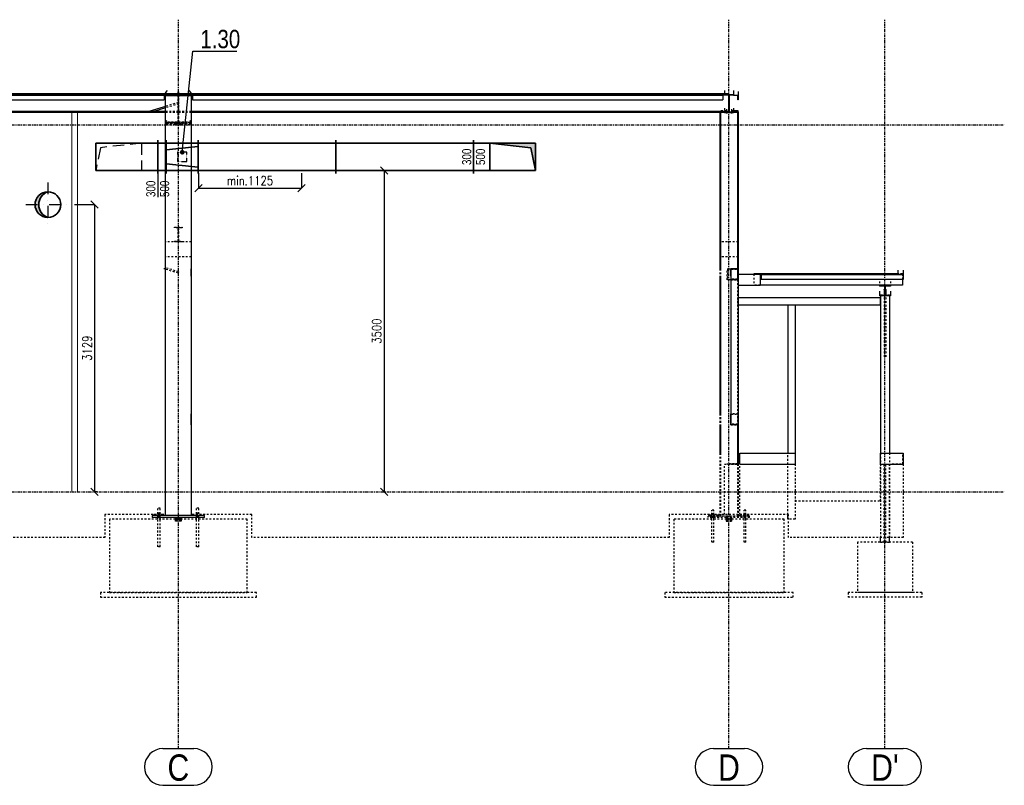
# Model space of a CAD drawing. Header units: millimetres. Extents: x 161070 to 520640, y 9197 to 248394.
# Tile 30 of 137: x 198168 to 208898, y 58399 to 66744. Entities that reach past the tile are written whole.
import ezdxf
from ezdxf.enums import TextEntityAlignment as Align

# ---------------------------------------------------------------- set-up
doc = ezdxf.new("R2010")
doc.units = ezdxf.units.MM
doc.header["$LTSCALE"] = 10
for name, pattern in [('DASHDOT', [25.4, 12.7, -6.35, 0, -6.35]), ('DASHED', [19.05, 12.7, -6.35]), ('DXK_LINE_DOT2', [3.9198, 1.9599, -1.9599]), ('DXK_LINE_DOT3', [5.9187, 2.979, -0.9799, 0.9799, -0.9799]), ('ČÁRKOVANÁ', [0.75, 0.5, -0.25])]:
    doc.linetypes.add(name, pattern=pattern)
doc.layers.get('Defpoints').update_dxf_attribs({"color": 252})
for name, color, linetype, lineweight in [('VZT Odvod', 5, 'Continuous', 35), ('VZT Privod', 6, 'Continuous', 35), ('VZT-koty', 4, 'Continuous', 25)]:
    doc.layers.add(name, color=color, linetype=linetype, lineweight=lineweight)
doc.layers.add('VZT Privod-pozice_odkaz', color=7, linetype='Continuous')
doc.layers.add('VZT Privod-pozice_text', color=7, linetype='Continuous')
doc.styles.add('Arial', font='arial.ttf')
doc.styles.add('Arial Narrow', font='ARIALN.TTF', dxfattribs={"height": 0.2})
doc.styles.add('Romans', font='romans.shx', dxfattribs={"width": 0.8})
doc.styles.get("Standard").update_dxf_attribs({"font": 'ic-simplex.shx', "width": 0.8})
doc.dimstyles.new('CADKON', dxfattribs={"dimscale": 50, "dimtxt": 2.5, "dimasz": 2.5, "dimexe": 1.8, "dimexo": 5, "dimgap": 0.6, "dimtad": 1, "dimrnd": 1, "dimtxsty": 'Standard', "dimblk1": 'ARCHTICK', "dimblk2": 'ARCHTICK', "dimsah": 1, "dimcen": 2.5, "dimadec": 1, "dimazin": 2, "dimtfac": 1, "dimtdec": 4, "dimtix": 1, "dimtmove": 1, "dimatfit": 3, "dimldrblk": 'OPEN30', "dimfxl": 5, "dimtolj": 1, "dimarcsym": 0})
doc.dimstyles.new('Standa 50', dxfattribs={"dimtxt": 100, "dimasz": 80, "dimexe": 0, "dimexo": 30, "dimgap": 30, "dimtad": 1, "dimdec": 0, "dimrnd": 1, "dimdsep": 46, "dimtxsty": 'Romans', "dimblk": 'OBLIQUE', "dimcen": 0, "dimclrd": 256, "dimclre": 256, "dimclrt": 256, "dimadec": 0, "dimazin": 0, "dimtfac": 1, "dimtdec": 0, "dimtofl": 0, "dimtmove": 0, "dimatfit": 3, "dimldrblk": 'OBLIQUE', "dimfxl": 1, "dimtvp": 1.1, "dimtolj": 1, "dimlwd": -1, "dimlwe": -1, "dimarcsym": 0})

# ---------------------------------------------------------------- blocks, each defined once
blk = doc.blocks.new('*U3195')
at = {"linetype": 'ByBlock', "lineweight": -2, "transparency": 33554661}
blk.add_hatch(color=0, dxfattribs=at).paths.add_polyline_path([(0, 140, 0.414214), (-140, 0, 0.414214), (0, -140, -0.704719)])
at = {"color": 2, "linetype": 'DASHDOT', "lineweight": 25}
for p, q in [((0, 240), (0, -240)), ((-240, 0), (240, 0))]:
    blk.add_line(p, q, dxfattribs=at)
at = {"color": 0, "linetype": 'ByBlock', "lineweight": -2}
blk.add_circle((0, 0), 140, dxfattribs=at)
blk.add_arc((50, 0), 149, 109.6538, 250.3462, dxfattribs=at)
blk = doc.blocks.new('*U3197', base_point=(300, 0))
at = {"color": 0, "linetype": 'ByBlock', "lineweight": -2}
for p, q in [((0, 675), (0, 175)), ((300, 675), (0, 675)), ((50, 625), (300, 675)), ((300, 175), (300, 675)), ((50, 625), (0, 175)), ((0, 175), (0, 0)), ((0, 175), (300, 175)), ((300, 0), (300, 175)), ((0, 0), (-30, 0)), ((0, 0), (300, 0)), ((300, 0), (330, 0))]:
    blk.add_line(p, q, dxfattribs=at)
at = {"color": 0, "lineweight": -2}
for points in [[(50, 625), (0, 675), (0, 175)], [(50, 625), (300, 675), (0, 675)], [(50, 625), (300, 675), (300, 675)]]:
    blk.add_solid(points, dxfattribs=at)
blk = doc.blocks.new('*U3198')
at = {"color": 0, "linetype": 'ByBlock'}
for p, q in [((0, 300), (0, 330)), ((1500, 300), (1500, 330)), ((1500, 300), (0, 300)), ((0, 300), (0, 0)), ((1500, 0), (1500, 300)), ((0, 0), (1500, 0)), ((0, 0), (0, -30)), ((1500, 0), (1500, -30))]:
    blk.add_line(p, q, dxfattribs=at)
blk = doc.blocks.new('*U3201', base_point=(92.45, 150))
at = {"color": 0, "linetype": 'ByBlock'}
for p, q in [((0, 300), (0, 330)), ((92.45, 300), (92.45, 330)), ((92.45, 300), (0, 300)), ((0, 300), (0, 0)), ((92.45, 0), (92.45, 300)), ((0, 0), (0, -30)), ((0, 0), (92.45, 0)), ((92.45, 0), (92.45, -30))]:
    blk.add_line(p, q, dxfattribs=at)
blk = doc.blocks.new('*U3202', base_point=(300, 0))
at = {"color": 0, "linetype": 'ByBlock', "lineweight": -2}
for p, q in [((0, 675), (0, 175)), ((300, 675), (0, 675)), ((300, 175), (300, 675)), ((0, 175), (0, 0)), ((300, 0), (300, 175)), ((0, 0), (-30, 0)), ((0, 0), (300, 0)), ((300, 0), (330, 0))]:
    blk.add_line(p, q, dxfattribs=at)
at = {"color": 2, "linetype": 'DASHED', "lineweight": 25}
blk.add_line((0, 175), (300, 175), dxfattribs=at)
blk.add_lwpolyline([(0, 175), (50, 625), (300, 675)], dxfattribs=at)
blk = doc.blocks.new('_OBLIQUE')
at = {"color": 0, "linetype": 'ByBlock'}
blk.add_line((-0.5, -0.5), (0.5, 0.5), dxfattribs=at)
blk = doc.blocks.new('*D3239')
at = {"layer": 'Defpoints', "color": 0}
for p in [(200115, 65099), (201240, 65099), (201240, 64909)]:
    blk.add_point(p, dxfattribs=at)
at = {"layer": 'VZT-koty'}
for p, q in [((200115, 65069), (200115, 64909)), ((201240, 65069), (201240, 64909)), ((200115, 64909), (201240, 64909))]:
    blk.add_line(p, q, dxfattribs=at)
at = {"layer": 'VZT-koty', "xscale": 80, "yscale": 80, "zscale": 80, "rotation": 180}
blk.add_blockref('_OBLIQUE', (200115, 64909), dxfattribs=at)
at = {"layer": 'VZT-koty', "xscale": 80, "yscale": 80, "zscale": 80}
blk.add_blockref('_OBLIQUE', (201240, 64909), dxfattribs=at)
at = {"layer": 'VZT-koty', "insert": (200677, 64989), "char_height": 100, "attachment_point": 5, "style": 'Romans'}
blk.add_mtext('\\A1;\\A1;\\A1;\\A1;min.1125', dxfattribs=at)
blk = doc.blocks.new('*D3240')
at = {"layer": 'Defpoints', "color": 0}
for p in [(202139, 65099), (202139, 61599), (202139, 61599)]:
    blk.add_point(p, dxfattribs=at)
at = {"layer": 'VZT-koty'}
for p, q in [((202109, 65099), (202139, 65099)), ((202139, 65099), (202139, 61599)), ((202109, 61599), (202139, 61599))]:
    blk.add_line(p, q, dxfattribs=at)
at = {"layer": 'VZT-koty', "xscale": 80, "yscale": 80, "zscale": 80}
for p, rotation in [((202139, 65099), 90), ((202139, 61599), 270)]:
    blk.add_blockref('_OBLIQUE', p, dxfattribs=dict(at, rotation=rotation))
at = {"layer": 'VZT-koty', "insert": (202059, 63349), "char_height": 100, "attachment_point": 5, "rotation": 90, "style": 'Romans'}
blk.add_mtext('\\A1;3500', dxfattribs=at)
blk = doc.blocks.new('*D3241')
at = {"layer": 'Defpoints', "color": 0}
for p in [(198737, 64728), (198983, 61599), (198983, 61599)]:
    blk.add_point(p, dxfattribs=at)
at = {"layer": 'VZT-koty'}
for p, q in [((198767, 64728), (198983, 64728)), ((198983, 64728), (198983, 61599)), ((199013, 61599), (198983, 61599))]:
    blk.add_line(p, q, dxfattribs=at)
at = {"layer": 'VZT-koty', "xscale": 80, "yscale": 80, "zscale": 80}
for p, rotation in [((198983, 64728), 90), ((198983, 61599), 270)]:
    blk.add_blockref('_OBLIQUE', p, dxfattribs=dict(at, rotation=rotation))
at = {"layer": 'VZT-koty', "insert": (198903, 63163), "char_height": 100, "attachment_point": 5, "rotation": 90, "style": 'Romans'}
blk.add_mtext('\\A1;3129', dxfattribs=at)
blk = doc.blocks.new('*U3200')
at = {"color": 0, "linetype": 'ByBlock', "lineweight": -2}
for p, q in [((-150, 350), (-150, 0)), ((150, 350), (-150, 350)), ((-75, 350), (-112.5, 0)), ((75, 350), (112.5, 0)), ((150, 0), (150, 350)), ((-150, 0), (150, 0))]:
    blk.add_line(p, q, dxfattribs=at)
at = {"color": 2, "linetype": 'ČÁRKOVANÁ', "lineweight": 25, "ltscale": 0.5}
for p, q in [((50, 225), (-50, 225)), ((-50, 225), (-50, 125)), ((50, 125), (50, 225)), ((-50, 125), (50, 125))]:
    blk.add_line(p, q, dxfattribs=at)
blk = doc.blocks.new('_ArchTick')
at = {"color": 0, "const_width": 0.15}
blk.add_lwpolyline([(-0.5, -0.5), (0.5, 0.5)], dxfattribs=at)

msp = doc.modelspace()

# ---------------------------------------------------------------- linework, layer by layer
at = {"color": 252, "linetype": 'DXK_LINE_DOT3'}
for p, q in [((199897.2, 58798.6), (199897.2, 66743.6)), ((205897.2, 58798.6), (205897.2, 66743.6)), ((207597.2, 58798.6), (207597.2, 66743.6)), ((186897.2, 65598.6), (208897.7, 65598.6)), ((186897.2, 61598.6), (208897.7, 61598.6))]:
    msp.add_line(p, q, dxfattribs=at)
at = {"color": 252, "linetype": 'Continuous'}
for p, q in [((199897.2, 65937.2), (193897.2, 65937.2)), ((199897.2, 65930.8), (193897.2, 65930.8)), ((199757.2, 65922.3), (194037.2, 65922.3)), ((194052.2, 65920.7), (199742.2, 65920.7)), ((199742.2, 65922.3), (199742.2, 65870.7)), ((199757.2, 65948), (199780.7, 65970.2)), ((199757.2, 65948), (199757.2, 65917.8)), ((199757.2, 65929.8), (200037.2, 65929.8)), ((199757.2, 65917.2), (199757.2, 65917.8)), ((199757.2, 65917.8), (200037.2, 65917.8)), ((200037.2, 65917.2), (199757.2, 65917.2)), ((199757.2, 61338.6), (199757.2, 65917.2)), ((199897.2, 65930.8), (199897.2, 65937.2)), ((205897.2, 65937.2), (199897.2, 65937.2)), ((199897.2, 65937.2), (199897.2, 65930.8)), ((205897.2, 65930.8), (199897.2, 65930.8)), ((200037.2, 65948), (200013.6, 65970.2)), ((200037.2, 65917.8), (200037.2, 65948)), ((205847.2, 65922.3), (200037.2, 65922.3)), ((200037.2, 65917.8), (200037.2, 65917.2)), ((200037.2, 65917.2), (200037.2, 61338.6)), ((200052.2, 65922.3), (200052.2, 65870.7)), ((200052.2, 65920.7), (205832.2, 65920.7)), ((205832.2, 65922.3), (205832.2, 65870.7)), ((205847.2, 65970.2), (205847.2, 65937.2)), ((205847.2, 65934), (205847.2, 65920.8)), ((205847.2, 65929.3), (205947.2, 65929.3)), ((205894.4, 65920.8), (205847.2, 65920.8)), ((205894.4, 65738.2), (205894.4, 65920.8)), ((205897.2, 65930.8), (205897.2, 65937.2)), ((205947.2, 65920.8), (205900, 65920.8)), ((205900, 65920.8), (205900, 65738.2)), ((205947.2, 65970.2), (205947.2, 65920.8)), ((205947.2, 65920.8), (205997.2, 65920.8)), ((205947.2, 65916.8), (205947.2, 65920.8)), ((205993.2, 65916.8), (205947.2, 65916.8)), ((205993.2, 65870.9), (205993.2, 65916.8)), ((205997.2, 65961.7), (205997.2, 65870.9)), ((194052.2, 65870.7), (199742.2, 65870.7)), ((199733.1, 65790.9), (199575.8, 65742.5)), ((199757.2, 65781.5), (199630.3, 65742.5)), ((200052.2, 65870.7), (205832.2, 65870.7)), ((205947.2, 65778.3), (205947.2, 65729.7)), ((205997.2, 65870.9), (205993.2, 65870.9)), ((199757.2, 65739.7), (194037.2, 65739.7)), ((199757.2, 65731.2), (194037.2, 65731.2)), ((199576.5, 65742.7), (194217.9, 65742.7)), ((199757.2, 65742.7), (199630.9, 65742.7)), ((205894.4, 65742.7), (200037.2, 65742.7)), ((205894.4, 65739.7), (200037.2, 65739.7)), ((205847.2, 65731.2), (200037.2, 65731.2)), ((205797.2, 65731.2), (205797.2, 64028.6)), ((205805.7, 65731.2), (205805.7, 64028.6)), ((205847.2, 65742.7), (205847.2, 65729.7)), ((205847.2, 65738.2), (205894.4, 65738.2)), ((205947.2, 65729.7), (205847.2, 65729.7)), ((205869.2, 65766.1), (205869.2, 65721.2)), ((205900, 65738.2), (205947.2, 65738.2)), ((205925.2, 65769.7), (205925.2, 65724.8)), ((205925.2, 65766.1), (205925.2, 65721.2)), ((205997.2, 65750.4), (205947.2, 65750.4)), ((205997.2, 65744), (205947.2, 65744)), ((205988.7, 65732), (205947.2, 65732)), ((205997.2, 65732), (205988.7, 65732)), ((205988.7, 65732), (205988.7, 64028.6)), ((205997.2, 65732), (205997.2, 65750.4)), ((205997.2, 65732), (205997.2, 64028.6)), ((199757.2, 63948.6), (199757.2, 64028.6)), ((200037.2, 63948.6), (200037.2, 64028.6)), ((205797.2, 63948.6), (205797.2, 62448.6)), ((205805.7, 63948.6), (205805.7, 62448.6)), ((205917.2, 63948.6), (205917.2, 64028.6)), ((205997.2, 64028.6), (205917.2, 64028.6)), ((205917.2, 64028.6), (205917.2, 62328.6)), ((205997.2, 64028.6), (205997.2, 63969.6)), ((205997.2, 63969.6), (205997.2, 63849.2)), ((205997.2, 63969.6), (206237.2, 63969.6)), ((205997.2, 63968.9), (206237.2, 63968.9)), ((206167.2, 63972.8), (206167.2, 63969.6)), ((207737.2, 63972.8), (206167.2, 63972.8)), ((207737.2, 63969.6), (206167.2, 63969.6)), ((206237.2, 63969.6), (206237.2, 63849.2)), ((206247.2, 63966.3), (206247.2, 63916.3)), ((206247.2, 63966.3), (207797.2, 63966.3)), ((207737.2, 64014.5), (207737.2, 63966.3)), ((207737.2, 63970.3), (207797.2, 63970.3)), ((207737.2, 63966.3), (207793.2, 63966.3)), ((207797.2, 64014.5), (207797.2, 63966.3)), ((207797.2, 63966.3), (207797.2, 63916.3)), ((205997.2, 63849.2), (205997.2, 62328.6)), ((205997.2, 63849.2), (206237.2, 63849.2)), ((207787.2, 63849.8), (206237.2, 63849.8)), ((206247.2, 63916.3), (207797.2, 63916.3)), ((207537.2, 63849.8), (207537.2, 63838.1)), ((207537.2, 63846.1), (207657.2, 63846.1)), ((207657.2, 63849.8), (207657.2, 63838.1)), ((207787.2, 63916.3), (207787.2, 63849.8)), ((207793.2, 63916.3), (207793.2, 63910.5)), ((207797.2, 63910.5), (207793.2, 63910.5)), ((207797.2, 63916.3), (207797.2, 63910.5)), ((207594.7, 63838.1), (207537.2, 63838.1)), ((207537.2, 63784.1), (207537.2, 63732.3)), ((207537.2, 63740.3), (207594.7, 63740.3)), ((207589.2, 63801.9), (207590.2, 63804.1)), ((207590.2, 63799.7), (207589.2, 63801.9)), ((207589.2, 63801.9), (207589.2, 63754.8)), ((207590.2, 63804.1), (207593.2, 63805.7)), ((207593.2, 63798.1), (207590.2, 63799.7)), ((207594.7, 63805.9), (207593.2, 63805.7)), ((207594.7, 63797.8), (207593.2, 63798.1)), ((207594.7, 63740.3), (207594.7, 63838.1)), ((207657.2, 63838.1), (207599.7, 63838.1)), ((207599.7, 63838.1), (207599.7, 63740.3)), ((207601.2, 63805.7), (207599.7, 63805.9)), ((207601.2, 63798.1), (207599.7, 63797.8)), ((207599.7, 63740.3), (207657.2, 63740.3)), ((207601.2, 63805.7), (207604.1, 63804.1)), ((207604.1, 63799.7), (207601.2, 63798.1)), ((207604.1, 63804.1), (207605.2, 63801.9)), ((207605.2, 63801.9), (207604.1, 63799.7)), ((207605.2, 63801.9), (207605.2, 63754.8)), ((207657.2, 63784.1), (207657.2, 63732.3)), ((207547.2, 63713.6), (205997.2, 63713.6)), ((207547.2, 63633.6), (205997.2, 63633.6)), ((206617.2, 63633.6), (206537.2, 63633.6)), ((206537.2, 63633.6), (206537.2, 62018.6)), ((206617.2, 63633.6), (206617.2, 62018.6)), ((207657.2, 63732.3), (207537.2, 63732.3)), ((207547.2, 63732.3), (207547.2, 62018.6)), ((207547.2, 63633.6), (207547.2, 63713.6)), ((207647.2, 63732.3), (207647.2, 62018.6)), ((199757.2, 62328.6), (199757.2, 62448.6)), ((200037.2, 62328.6), (200037.2, 62448.6)), ((205917.2, 62328.6), (205917.2, 62448.6)), ((205797.2, 62328.6), (205797.2, 62018.6)), ((205805.7, 62328.6), (205805.7, 62018.6)), ((205997.2, 62328.6), (205917.2, 62328.6)), ((205988.7, 62328.6), (205988.7, 62018.6)), ((205997.2, 62328.6), (205997.2, 62018.6)), ((205997.2, 62018.6), (205997.2, 61898.6)), ((206017.2, 62018.6), (206617.2, 62018.6)), ((206017.2, 61898.6), (206017.2, 62018.6)), ((206617.2, 62018.6), (206617.2, 61898.6)), ((207547.2, 62018.6), (207797.2, 62018.6)), ((207547.2, 61898.6), (207547.2, 62018.6)), ((207797.2, 62018.6), (207797.2, 61898.6)), ((206017.2, 61898.6), (206617.2, 61898.6)), ((207547.2, 61898.6), (207797.2, 61898.6)), ((200182.2, 61338.6), (199612.2, 61338.6)), ((199612.2, 61338.6), (199612.2, 61318.6)), ((199867.2, 61318.6), (199612.2, 61318.6)), ((199627.2, 61338.6), (199627.2, 61348.6)), ((199675.2, 61298.6), (199675.2, 61318.6)), ((199677.2, 61338.6), (199677.2, 61348.6)), ((199699.2, 61298.6), (199699.2, 61318.6)), ((199727.2, 61338.6), (199727.2, 61348.6)), ((199867.2, 61308.6), (199867.2, 61318.6)), ((199867.2, 61318.6), (199927.2, 61318.6)), ((199927.2, 61308.6), (199867.2, 61308.6)), ((199867.2, 61300.6), (199867.2, 61308.6)), ((199867.2, 61308.6), (199927.2, 61308.6)), ((199867.2, 61298.6), (199867.2, 61300.6)), ((199867.2, 61300.6), (199927.2, 61300.6)), ((199927.2, 61300.6), (199867.2, 61300.6)), ((199927.2, 61318.6), (199927.2, 61308.6)), ((200182.2, 61318.6), (199927.2, 61318.6)), ((199927.2, 61308.6), (199927.2, 61300.6)), ((199927.2, 61298.6), (199927.2, 61300.6)), ((200057.2, 61350.6), (200047.2, 61350.6)), ((200047.2, 61338.6), (200047.2, 61350.6)), ((200095.2, 61298.6), (200095.2, 61318.6)), ((200097.2, 61338.6), (200097.2, 61348.6)), ((200119.2, 61298.6), (200119.2, 61318.6)), ((200147.2, 61338.6), (200147.2, 61348.6)), ((200182.2, 61318.6), (200182.2, 61338.6)), ((205797.2, 61348.6), (205797.2, 61333.6)), ((205805.7, 61348.6), (205805.7, 61333.6)), ((205988.7, 61348.6), (205988.7, 61333.6)), ((205997.2, 61348.6), (205997.2, 61333.6)), ((206537.2, 61298.6), (206537.2, 61348.6)), ((206547.2, 61298.6), (206537.2, 61298.6)), ((207547.2, 61048.6), (207547.2, 61098.6)), ((207647.2, 61048.6), (207647.2, 61098.6)), ((199728.8, 58798.6), (200065.5, 58798.6)), ((205728.8, 58798.6), (206065.5, 58798.6)), ((207397.4, 58798.6), (207797, 58798.6)), ((199728.8, 58398.6), (200065.5, 58398.6)), ((205728.8, 58398.6), (206065.5, 58398.6)), ((207397.4, 58398.6), (207797, 58398.6))]:
    msp.add_line(p, q, dxfattribs=at)
at = {"color": 252, "linetype": 'DXK_LINE_DOT2'}
for p, q in [((194052.2, 65923.9), (199742.2, 65923.9)), ((199742.2, 65923.9), (199742.2, 65922.3)), ((199757.2, 65933.8), (199757.2, 65934.6)), ((199757.2, 65934.6), (200037.2, 65934.6)), ((199893.2, 65933.8), (199757.2, 65933.8)), ((199757.2, 65933.8), (199757.2, 65918.1)), ((199897.2, 65922.3), (199757.2, 65922.3)), ((199757.2, 65917.8), (199757.2, 65918.1)), ((199757.2, 65918.1), (199893.2, 65918.1)), ((199893.2, 65958.2), (199893.2, 65628)), ((199893.2, 65934.6), (199901.2, 65934.6)), ((199893.2, 65918.1), (199893.2, 65933.8)), ((199897.2, 65731.2), (199897.2, 65930.8)), ((199897.2, 65930.8), (199897.2, 65731.2)), ((200037.2, 65922.3), (199897.2, 65922.3)), ((199901.2, 65628), (199901.2, 65958.2)), ((200037.2, 65933.8), (199901.2, 65933.8)), ((199901.2, 65933.8), (199901.2, 65918.1)), ((199901.2, 65918.1), (200037.2, 65918.1)), ((200037.2, 65934.6), (200037.2, 65933.8)), ((200037.2, 65933.8), (200037.2, 65917.8)), ((200052.2, 65923.9), (205832.2, 65923.9)), ((200052.2, 65923.9), (200052.2, 65922.3)), ((205832.2, 65923.9), (205832.2, 65922.3)), ((205847.2, 65937.2), (205847.2, 65934)), ((205897.2, 65922.3), (205847.2, 65922.3)), ((205897.2, 65731.2), (205897.2, 65930.8)), ((205947.2, 65961.7), (205947.2, 65920.8)), ((199894.8, 65840.6), (199733.1, 65790.9)), ((199899.5, 65825.3), (199757.2, 65781.5)), ((199894.8, 65840.6), (199899.5, 65825.3)), ((205847.2, 65778.3), (205847.2, 65742.7)), ((199575.8, 65742.5), (199539, 65731.2)), ((199630.9, 65742.7), (199576.5, 65742.7)), ((199630.3, 65742.5), (199593.4, 65731.2)), ((199897.2, 65742.7), (199757.2, 65742.7)), ((199897.2, 65739.7), (199757.2, 65739.7)), ((199897.2, 65731.2), (199757.2, 65731.2)), ((200037.2, 65742.7), (199897.2, 65742.7)), ((200037.2, 65739.7), (199897.2, 65739.7)), ((200037.2, 65731.2), (199897.2, 65731.2)), ((205797.2, 65750.4), (205797.2, 65732)), ((205947.2, 65750.4), (205797.2, 65750.4)), ((205947.2, 65744), (205797.2, 65744)), ((205797.2, 65731.2), (205797.2, 65738.4)), ((205797.2, 65738.4), (205805.7, 65738.4)), ((205797.2, 65732), (205805.7, 65732)), ((205947.2, 65732), (205797.2, 65732)), ((205805.7, 65738.4), (205805.7, 65735.4)), ((205805.7, 65735.4), (205988.7, 65735.4)), ((205988.7, 65735), (205805.7, 65735)), ((205805.7, 65735), (205805.7, 65731.2)), ((205897.2, 65731.2), (205847.2, 65731.2)), ((205869.2, 65769.7), (205869.2, 65724.8)), ((205897.2, 65742.7), (205894.4, 65742.7)), ((205897.2, 65739.7), (205894.4, 65739.7)), ((205988.7, 65738.4), (205997.2, 65738.4)), ((205988.7, 65735.4), (205988.7, 65738.4)), ((205988.7, 65732), (205988.7, 65735)), ((205997.2, 65732), (205988.7, 65732)), ((205997.2, 65738.4), (205997.2, 65732)), ((199757.2, 65630.6), (199779.3, 65651.6)), ((199757.2, 65630.6), (199757.2, 65616)), ((200037.2, 65628), (199757.2, 65628)), ((200037.2, 65616), (199757.2, 65616)), ((199762.9, 65599.5), (199762.9, 65627)), ((199762.9, 65627), (199867.2, 65627)), ((199867.2, 65611.5), (199762.9, 65611.5)), ((199762.9, 65599.5), (199867.2, 65599.5)), ((199867.2, 65627), (199892.9, 65625.4)), ((199892.9, 65613.1), (199867.2, 65611.5)), ((199867.2, 65599.5), (199867.2, 65611.5)), ((199867.2, 65599.5), (199892.9, 65601.1)), ((199892.9, 65601.1), (199892.9, 65625.4)), ((199893.2, 65628), (199901.2, 65628)), ((199901.5, 65625.4), (199927.2, 65627)), ((199901.5, 65601.1), (199901.5, 65625.4)), ((199927.2, 65611.5), (199901.5, 65613.1)), ((199901.5, 65601.1), (199927.2, 65599.5)), ((199927.2, 65627), (200031.5, 65627)), ((199927.2, 65599.5), (199927.2, 65611.5)), ((200031.5, 65611.5), (199927.2, 65611.5)), ((199927.2, 65599.5), (200031.5, 65599.5)), ((200037.2, 65630.6), (200015, 65651.6)), ((200031.5, 65599.5), (200031.5, 65627)), ((200037.2, 65616), (200037.2, 65630.6)), ((199856.2, 64473.2), (199856.2, 64480.6)), ((199856.2, 64480.6), (199938.2, 64480.6)), ((199894.7, 64473.2), (199856.2, 64473.2)), ((199894.7, 64328), (199894.7, 64473.2)), ((199938.2, 64473.2), (199899.7, 64473.2)), ((199899.7, 64473.2), (199899.7, 64328)), ((199938.2, 64480.6), (199938.2, 64473.2)), ((200037.2, 64320.6), (199757.2, 64320.6)), ((199856.2, 64320.6), (199856.2, 64328)), ((199856.2, 64328), (199894.7, 64328)), ((199938.2, 64320.6), (199856.2, 64320.6)), ((199899.7, 64328), (199938.2, 64328)), ((199938.2, 64328), (199938.2, 64320.6)), ((205997.2, 64320.6), (205797.2, 64320.6)), ((205997.2, 64158.6), (205997.2, 64320.6)), ((200037.2, 64158.6), (199757.2, 64158.6)), ((205997.2, 64158.6), (205797.2, 64158.6)), ((199894.8, 63980.9), (199739.8, 64028.6)), ((199899.5, 63996.2), (199757.2, 64040)), ((199899.5, 63996.2), (199894.8, 63980.9)), ((205797.2, 64028.6), (205797.2, 63948.6)), ((205805.7, 64028.6), (205805.7, 63948.6)), ((205877.2, 63908.6), (205877.2, 64028.6)), ((205877.2, 64028.6), (205997.2, 64028.6)), ((205882.2, 64023.6), (205882.2, 63913.6)), ((205992.2, 64023.6), (205882.2, 64023.6)), ((205997.2, 64028.6), (205917.2, 64028.6)), ((205917.2, 64028.6), (205917.2, 63908.6)), ((205922.2, 63913.6), (205922.2, 64023.6)), ((205922.2, 64023.6), (205992.2, 64023.6)), ((205988.7, 64028.6), (205988.7, 62328.6)), ((205992.2, 63913.6), (205992.2, 64023.6)), ((205992.2, 64023.6), (205992.2, 63913.6)), ((205997.2, 64028.6), (205997.2, 62328.6)), ((205997.2, 64028.6), (205997.2, 63908.6)), ((205997.2, 63908.6), (205997.2, 64028.6)), ((205997.2, 63969.6), (205997.2, 63849.2)), ((206167.2, 63969.6), (206167.2, 63849.8)), ((207787.2, 63972.8), (207737.2, 63972.8)), ((207787.2, 63969.6), (207737.2, 63969.6)), ((207787.2, 63972.8), (207787.2, 63916.3)), ((207793.2, 63966.3), (207793.2, 63916.3)), ((207797.2, 63966.3), (207797.2, 63916.3)), ((205997.2, 63908.6), (205877.2, 63908.6)), ((205882.2, 63913.6), (205992.2, 63913.6)), ((205917.2, 63908.6), (205997.2, 63908.6)), ((205992.2, 63913.6), (205922.2, 63913.6)), ((206237.2, 63849.8), (206167.2, 63849.8)), ((207537.2, 63890.3), (207537.2, 63849.8)), ((207657.2, 63890.3), (207657.2, 63849.8)), ((207647.2, 63741.5), (207547.2, 63741.5)), ((207547.2, 63741.5), (207547.2, 63732.3)), ((207589.2, 63754.8), (207589.2, 63066.1)), ((207597.2, 63806.3), (207594.7, 63805.9)), ((207597.2, 63797.5), (207594.7, 63797.8)), ((207599.7, 63805.9), (207597.2, 63806.3)), ((207599.7, 63797.8), (207597.2, 63797.5)), ((207605.2, 63754.8), (207605.2, 63066.1)), ((207647.2, 63741.5), (207647.2, 63732.3)), ((205997.2, 63633.6), (205997.2, 63713.6)), ((205797.2, 62448.6), (205797.2, 62328.6)), ((205805.7, 62448.6), (205805.7, 62328.6)), ((205997.2, 62448.6), (205917.2, 62448.6)), ((205917.2, 62448.6), (205917.2, 62328.6)), ((205997.2, 62328.6), (205997.2, 62448.6)), ((205922.2, 62333.6), (205922.2, 62443.6)), ((205922.2, 62443.6), (205992.2, 62443.6)), ((205992.2, 62443.6), (205992.2, 62333.6)), ((205917.2, 62328.6), (205997.2, 62328.6)), ((205992.2, 62333.6), (205922.2, 62333.6)), ((205797.2, 62018.6), (205797.2, 61348.6)), ((205805.7, 62018.6), (205805.7, 61348.6)), ((205988.7, 62018.6), (205988.7, 61348.6)), ((205993.2, 62018.6), (205993.2, 61902.6)), ((205993.2, 62018.6), (205997.2, 62018.6)), ((205993.2, 62018.6), (205997.2, 62018.6)), ((205993.2, 61902.6), (205993.2, 62018.6)), ((205997.2, 62018.6), (205997.2, 61348.6)), ((205997.2, 62018.6), (205997.2, 61898.6)), ((205997.2, 61898.6), (205997.2, 62018.6)), ((206537.2, 61348.6), (206537.2, 62018.6)), ((206617.2, 62018.6), (206617.2, 61298.6)), ((207547.2, 62018.6), (207547.2, 61098.6)), ((207647.2, 62018.6), (207647.2, 61098.6)), ((207793.2, 61902.6), (207793.2, 62018.6)), ((207793.2, 62018.6), (207797.2, 62018.6)), ((207797.2, 61898.6), (207797.2, 62018.6)), ((205847.2, 61348.6), (205847.2, 61898.6)), ((205847.2, 61898.6), (205997.2, 61898.6)), ((205993.2, 61902.6), (205877.2, 61902.6)), ((205877.2, 61902.6), (205877.2, 61898.6)), ((205877.2, 61898.6), (205877.2, 61902.6)), ((205877.2, 61902.6), (205993.2, 61902.6)), ((205997.2, 61898.6), (205877.2, 61898.6)), ((205997.2, 61898.6), (205877.2, 61898.6)), ((205993.2, 61908.6), (205997.2, 61908.6)), ((205997.2, 61898.6), (205997.2, 61348.6)), ((205997.2, 61898.6), (205997.2, 61348.6)), ((206017.2, 61348.6), (206017.2, 61898.6)), ((206017.2, 61898.6), (206617.2, 61898.6)), ((206617.2, 61898.6), (206617.2, 61498.6)), ((207547.2, 61498.6), (207547.2, 61898.6)), ((207547.2, 61898.6), (207797.2, 61898.6)), ((207589.2, 61048.6), (207589.2, 61889.2)), ((207605.2, 61048.6), (207605.2, 61889.2)), ((207647.2, 61098.6), (207647.2, 61898.6)), ((207647.2, 61898.6), (207797.2, 61898.6)), ((207677.2, 61902.6), (207793.2, 61902.6)), ((207677.2, 61898.6), (207677.2, 61902.6)), ((207677.2, 61898.6), (207797.2, 61898.6)), ((207793.2, 61908.6), (207797.2, 61908.6)), ((207797.2, 61898.6), (207797.2, 61098.6)), ((207797.2, 61898.6), (207797.2, 61098.6)), ((206617.2, 61498.6), (207547.2, 61498.6)), ((199699.2, 61418.6), (199675.2, 61418.6)), ((199675.2, 61318.6), (199675.2, 61418.6)), ((199687.2, 61314.6), (199687.2, 61374.6)), ((199699.2, 61318.6), (199699.2, 61418.6)), ((200119.2, 61418.6), (200095.2, 61418.6)), ((200095.2, 61318.6), (200095.2, 61418.6)), ((200107.2, 61314.6), (200107.2, 61374.6)), ((200119.2, 61318.6), (200119.2, 61418.6)), ((205732.2, 61398.6), (205712.2, 61398.6)), ((205712.2, 61348.6), (205712.2, 61398.6)), ((205732.2, 61348.6), (205732.2, 61398.6)), ((206082.2, 61398.6), (206062.2, 61398.6)), ((206062.2, 61348.6), (206062.2, 61398.6)), ((206082.2, 61348.6), (206082.2, 61398.6)), ((199737.2, 61348.6), (199097.2, 61348.6)), ((199097.2, 61348.6), (199097.2, 61098.6)), ((199147.2, 61298.6), (199147.2, 60498.6)), ((200647.2, 61298.6), (199147.2, 61298.6)), ((199727.2, 61350.6), (199627.2, 61350.6)), ((199627.2, 61348.6), (199627.2, 61350.6)), ((199727.2, 61338.6), (199627.2, 61338.6)), ((199675.2, 60998.6), (199675.2, 61298.6)), ((199677.2, 61348.6), (199677.2, 61350.6)), ((199687.2, 61318.6), (199687.2, 61338.6)), ((199699.2, 60998.6), (199699.2, 61298.6)), ((199727.2, 61348.6), (199727.2, 61350.6)), ((200037.2, 61338.6), (199757.2, 61338.6)), ((199927.2, 61318.6), (199867.2, 61318.6)), ((199867.2, 61295.6), (199867.2, 61298.6)), ((199927.2, 61295.6), (199867.2, 61295.6)), ((199867.2, 61290.6), (199867.2, 61295.6)), ((199867.2, 61295.6), (199927.2, 61295.6)), ((199927.2, 61290.6), (199867.2, 61290.6)), ((199867.2, 61287.6), (199867.2, 61290.6)), ((199867.2, 61290.6), (199927.2, 61290.6)), ((199927.2, 61287.6), (199867.2, 61287.6)), ((199867.2, 61284.6), (199867.2, 61287.6)), ((199867.2, 61287.6), (199927.2, 61287.6)), ((199927.2, 61284.6), (199867.2, 61284.6)), ((199867.2, 61282.6), (199867.2, 61284.6)), ((199867.2, 61284.6), (199927.2, 61284.6)), ((199927.2, 61282.6), (199867.2, 61282.6)), ((199867.2, 61280.6), (199867.2, 61282.6)), ((199867.2, 61282.6), (199927.2, 61282.6)), ((199927.2, 61280.6), (199867.2, 61280.6)), ((199867.2, 61279.6), (199867.2, 61280.6)), ((199867.2, 61280.6), (199927.2, 61280.6)), ((199927.2, 61279.6), (199867.2, 61279.6)), ((199867.2, 61278.6), (199867.2, 61279.6)), ((199867.2, 61279.6), (199927.2, 61279.6)), ((199927.2, 61278.6), (199867.2, 61278.6)), ((199927.2, 61295.6), (199927.2, 61298.6)), ((199927.2, 61295.6), (199927.2, 61290.6)), ((199927.2, 61290.6), (199927.2, 61287.6)), ((199927.2, 61287.6), (199927.2, 61284.6)), ((199927.2, 61284.6), (199927.2, 61282.6)), ((199927.2, 61282.6), (199927.2, 61280.6)), ((199927.2, 61280.6), (199927.2, 61279.6)), ((199927.2, 61279.6), (199927.2, 61278.6)), ((200147.2, 61338.6), (200047.2, 61338.6)), ((200147.2, 61350.6), (200057.2, 61350.6)), ((200697.2, 61348.6), (200057.2, 61348.6)), ((200095.2, 60998.6), (200095.2, 61298.6)), ((200097.2, 61348.6), (200097.2, 61350.6)), ((200107.2, 61318.6), (200107.2, 61338.6)), ((200119.2, 60998.6), (200119.2, 61298.6)), ((200147.2, 61348.6), (200147.2, 61350.6)), ((200647.2, 60498.6), (200647.2, 61298.6)), ((200697.2, 61098.6), (200697.2, 61348.6)), ((205997.2, 61348.6), (205247.2, 61348.6)), ((205247.2, 61348.6), (205247.2, 61098.6)), ((205297.2, 61298.6), (205297.2, 60498.6)), ((206497.2, 61298.6), (205297.2, 61298.6)), ((206122.2, 61333.6), (205672.2, 61333.6)), ((205672.2, 61318.6), (205672.2, 61333.6)), ((205867.2, 61318.6), (205672.2, 61318.6)), ((205782.2, 61343.6), (205682.2, 61343.6)), ((205682.2, 61333.6), (205682.2, 61343.6)), ((205782.2, 61333.6), (205682.2, 61333.6)), ((205712.2, 61343.6), (205712.2, 61348.6)), ((205712.2, 61318.6), (205712.2, 61343.6)), ((205712.2, 61298.6), (205712.2, 61318.6)), ((205712.2, 61048.6), (205712.2, 61298.6)), ((205722.2, 61313.6), (205722.2, 61363.6)), ((205722.2, 61318.6), (205722.2, 61333.6)), ((205732.2, 61343.6), (205732.2, 61348.6)), ((205732.2, 61333.6), (205732.2, 61343.6)), ((205732.2, 61318.6), (205732.2, 61343.6)), ((205732.2, 61298.6), (205732.2, 61318.6)), ((205732.2, 61048.6), (205732.2, 61298.6)), ((205782.2, 61333.6), (205782.2, 61343.6)), ((205997.2, 61333.6), (205797.2, 61333.6)), ((205997.2, 61348.6), (205847.2, 61348.6)), ((205927.2, 61318.6), (205867.2, 61318.6)), ((205867.2, 61318.6), (205867.2, 61308.6)), ((205927.2, 61318.6), (205867.2, 61318.6)), ((205867.2, 61308.6), (205927.2, 61308.6)), ((205927.2, 61308.6), (205867.2, 61308.6)), ((205867.2, 61308.6), (205867.2, 61300.6)), ((205927.2, 61300.6), (205867.2, 61300.6)), ((205867.2, 61298.6), (205867.2, 61300.6)), ((205867.2, 61300.6), (205927.2, 61300.6)), ((205867.2, 61295.6), (205867.2, 61298.6)), ((205867.2, 61295.6), (205927.2, 61295.6)), ((205927.2, 61295.6), (205867.2, 61295.6)), ((205867.2, 61295.6), (205867.2, 61290.6)), ((205867.2, 61290.6), (205927.2, 61290.6)), ((205927.2, 61290.6), (205867.2, 61290.6)), ((205867.2, 61290.6), (205867.2, 61287.6)), ((205867.2, 61287.6), (205927.2, 61287.6)), ((205927.2, 61287.6), (205867.2, 61287.6)), ((205867.2, 61287.6), (205867.2, 61284.6)), ((205867.2, 61284.6), (205927.2, 61284.6)), ((205927.2, 61284.6), (205867.2, 61284.6)), ((205867.2, 61284.6), (205867.2, 61282.6)), ((205867.2, 61282.6), (205927.2, 61282.6)), ((205927.2, 61282.6), (205867.2, 61282.6)), ((205867.2, 61282.6), (205867.2, 61280.6)), ((205867.2, 61280.6), (205927.2, 61280.6)), ((205927.2, 61280.6), (205867.2, 61280.6)), ((205867.2, 61280.6), (205867.2, 61279.6)), ((205867.2, 61279.6), (205927.2, 61279.6)), ((205927.2, 61279.6), (205867.2, 61279.6)), ((205867.2, 61279.6), (205867.2, 61278.6)), ((205867.2, 61278.6), (205927.2, 61278.6)), ((205927.2, 61308.6), (205927.2, 61318.6)), ((206122.2, 61318.6), (205927.2, 61318.6)), ((205927.2, 61300.6), (205927.2, 61308.6)), ((205927.2, 61298.6), (205927.2, 61300.6)), ((205927.2, 61295.6), (205927.2, 61298.6)), ((205927.2, 61290.6), (205927.2, 61295.6)), ((205927.2, 61287.6), (205927.2, 61290.6)), ((205927.2, 61284.6), (205927.2, 61287.6)), ((205927.2, 61282.6), (205927.2, 61284.6)), ((205927.2, 61280.6), (205927.2, 61282.6)), ((205927.2, 61279.6), (205927.2, 61280.6)), ((205927.2, 61278.6), (205927.2, 61279.6)), ((206112.2, 61343.6), (206012.2, 61343.6)), ((206012.2, 61343.6), (206012.2, 61333.6)), ((206112.2, 61333.6), (206012.2, 61333.6)), ((206547.2, 61348.6), (206017.2, 61348.6)), ((206062.2, 61343.6), (206062.2, 61348.6)), ((206062.2, 61333.6), (206062.2, 61343.6)), ((206062.2, 61318.6), (206062.2, 61343.6)), ((206062.2, 61298.6), (206062.2, 61318.6)), ((206062.2, 61048.6), (206062.2, 61298.6)), ((206072.2, 61313.6), (206072.2, 61363.6)), ((206072.2, 61318.6), (206072.2, 61333.6)), ((206082.2, 61343.6), (206082.2, 61348.6)), ((206082.2, 61318.6), (206082.2, 61343.6)), ((206082.2, 61298.6), (206082.2, 61318.6)), ((206082.2, 61048.6), (206082.2, 61298.6)), ((206112.2, 61333.6), (206112.2, 61343.6)), ((206122.2, 61318.6), (206122.2, 61333.6)), ((206497.2, 60498.6), (206497.2, 61298.6)), ((206547.2, 61098.6), (206547.2, 61348.6)), ((206617.2, 61298.6), (206547.2, 61298.6)), ((199097.2, 61098.6), (194697.2, 61098.6)), ((205247.2, 61098.6), (200697.2, 61098.6)), ((207797.2, 61098.6), (206547.2, 61098.6)), ((207589.2, 61048.6), (207590.2, 61050.6)), ((207590.2, 61050.6), (207593.2, 61052)), ((207593.2, 61052), (207597.2, 61052.6)), ((207597.2, 61052.6), (207601.2, 61052)), ((207601.2, 61052), (207604.1, 61050.6)), ((207604.1, 61050.6), (207605.2, 61048.6)), ((207797.2, 61098.6), (207647.2, 61098.6)), ((199699.2, 60998.6), (199675.2, 60998.6)), ((200119.2, 60998.6), (200095.2, 60998.6)), ((205732.2, 61048.6), (205712.2, 61048.6)), ((206082.2, 61048.6), (206062.2, 61048.6)), ((207897.2, 61048.6), (207297.2, 61048.6)), ((207297.2, 61048.6), (207297.2, 60498.6)), ((207547.2, 61048.6), (207647.2, 61048.6)), ((207590.2, 61046.6), (207589.2, 61048.6)), ((207593.2, 61045.1), (207590.2, 61046.6)), ((207597.2, 61044.6), (207593.2, 61045.1)), ((207601.2, 61045.1), (207597.2, 61044.6)), ((207604.1, 61046.6), (207601.2, 61045.1)), ((207605.2, 61048.6), (207604.1, 61046.6)), ((207897.2, 61048.6), (207897.2, 60498.6)), ((199047.2, 60498.6), (199047.2, 60448.6)), ((200747.2, 60498.6), (199047.2, 60498.6)), ((199047.2, 60448.6), (200747.2, 60448.6)), ((199147.2, 60498.6), (200647.2, 60498.6)), ((200747.2, 60448.6), (200747.2, 60498.6)), ((205197.2, 60498.6), (205197.2, 60448.6)), ((206597.2, 60498.6), (205197.2, 60498.6)), ((205197.2, 60448.6), (206597.2, 60448.6)), ((205297.2, 60498.6), (206497.2, 60498.6)), ((206597.2, 60448.6), (206597.2, 60498.6)), ((207997.2, 60498.6), (207197.2, 60498.6)), ((207197.2, 60498.6), (207197.2, 60448.6)), ((207997.2, 60448.6), (207197.2, 60448.6)), ((207897.2, 60498.6), (207297.2, 60498.6)), ((207997.2, 60498.6), (207997.2, 60448.6))]:
    msp.add_line(p, q, dxfattribs=at)
at = {"color": 252, "lineweight": 15}
for p, q in [((198737.2, 65731.2), (198737.2, 61598.6)), ((198797.2, 65731.2), (198797.2, 61598.6))]:
    msp.add_line(p, q, dxfattribs=at)
at = {"color": 252, "linetype": 'Continuous'}
for centre, start, end in [((199728.8, 58598.6), 90, 270), ((200065.5, 58598.6), 270, 90), ((205728.8, 58598.6), 90, 270), ((206065.5, 58598.6), 270, 90), ((207397.4, 58598.6), 90, 270), ((207797, 58598.6), 270, 90)]:
    msp.add_arc(centre, 200, start, end, dxfattribs=at)
at = {"layer": 'VZT-koty'}
msp.add_line((199672.2, 65098.6), (199672.2, 64810.6), dxfattribs=at)

# ---------------------------------------------------------------- block references
at = {"layer": 'VZT Odvod', "rotation": 360}
msp.add_blockref('*U3195', (198475.1, 64727.6), dxfattribs=at)
at = {"layer": 'VZT Privod', "xscale": -1, "rotation": 90}
msp.add_blockref('*U3202', (199672.2, 65098.6), dxfattribs=at)
at = {"layer": 'VZT Privod'}
for name, p, rotation in [('*U3201', (199672.2, 65248.6), 180), ('*U3200', (200114.6, 65248.6), 90), ('*U3198', (201614.6, 65398.6), 180), ('*U3198', (203114.6, 65398.6), 180), ('*U3197', (203114.6, 65098.6), 270)]:
    msp.add_blockref(name, p, dxfattribs=dict(at, rotation=rotation))

# ---------------------------------------------------------------- texts
at = {"color": 252, "linetype": 'Continuous', "style": 'Arial Narrow'}
for s, height, p in [('C', 286.3, (199778.8, 58448.6)), ('D', 286.3, (205778.8, 58448.6)), ("D'", 286.33, (207447.4, 58448.6))]:
    msp.add_text(s, height=height, dxfattribs=at).set_placement(p)
at = {"layer": 'VZT Privod-pozice_text', "color": 210, "insert": (200136.5, 66430.1), "char_height": 200, "attachment_point": 7, "style": 'Arial'}
msp.add_mtext('\\W0.8\\H200.0\\C210;1.30', dxfattribs=at)
at = {"layer": 'VZT-koty', "width": 0.8}
msp.add_text('300', height=100, rotation=90, dxfattribs=at).set_placement((203089.6, 65248.6), align=Align.CENTER)
msp.add_text('500', height=100, rotation=90, dxfattribs=at).set_placement((203139.6, 65248.6), align=Align.TOP_CENTER)
msp.add_text('300', height=100, rotation=90, dxfattribs=at).set_placement((199647.2, 64810.6))
msp.add_text('500', height=100, rotation=90, dxfattribs=at).set_placement((199697.2, 64810.6), align=Align.TOP_LEFT)

# ---------------------------------------------------------------- dimensions: what is measured, and where the dimension line sits
at = {"layer": 'VZT-koty'}
for base, p1, p2, picture, middle in [((202139.3, 61598.6), (202139.3, 65098.6), (202139.3, 61598.6), '*D3240', (202059.3, 63348.6)), ((198983, 61598.6), (198737.2, 64727.6), (198983, 61598.6), '*D3241', (198903, 63163.1))]:
    dim = msp.add_linear_dim(base=base, p1=p1, p2=p2, angle=90, dimstyle='Standa 50', dxfattribs=at)
    dim.commit()
    dim.dimension.update_dxf_attribs({"geometry": picture, "text_midpoint": middle})
dim = msp.add_linear_dim(base=(201239.6, 64908.8), p1=(200114.6, 65098.6), p2=(201239.6, 65098.6), text='\\A1;\\A1;\\A1;min.1125', dimstyle='Standa 50', dxfattribs=at)
dim.commit()
dim.dimension.update_dxf_attribs({"geometry": '*D3239', "text_midpoint": (200677.1, 64908.8), "dimtype": 160})

# ---------------------------------------------------------------- leaders
at = {"layer": 'VZT Privod-pozice_odkaz', "color": 102, "annotation_type": 0, "has_hookline": 1, "hookline_direction": 0, "text_width": 399.5}
msp.add_leader([(199939.6, 65298.6), (200056.5, 66400.1), (200106.5, 66400.1)], dimstyle='CADKON', override={"dimscale": 50, "dimasz": 1, "dimgap": 0.6, "dimldrblk": 'Dot'}, dxfattribs=at)

doc.saveas('drawing.dxf')
